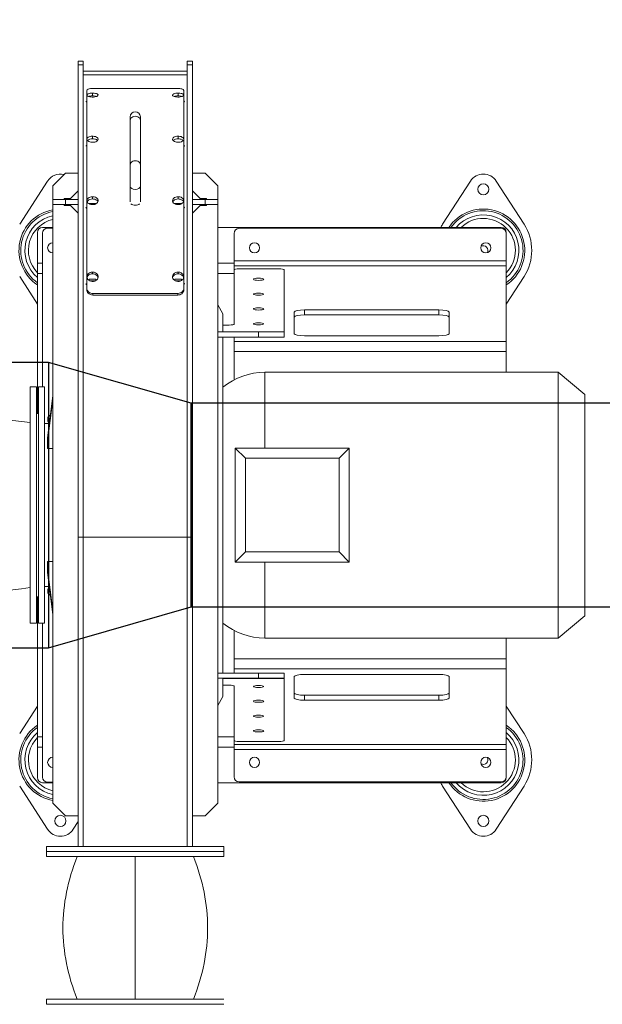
# Model space of a CAD drawing. Header units: millimetres. Extents: x -374129 to 1163271, y -112652 to 695637.
# Tile 142 of 256: x 61109 to 61681, y -32979 to -32013. Entities that reach past the tile are written whole.
import ezdxf
from ezdxf import colors
from ezdxf.entities.mleader import LeaderData, LeaderLine
from ezdxf.math import Vec2, Vec3

# ---------------------------------------------------------------- set-up
doc = ezdxf.new("R2010")
doc.units = ezdxf.units.MM
doc.layers.add('KRT_opisy', color=146, linetype='Continuous')
doc.layers.add('KRT_technologia', color=30, linetype='Continuous')
doc.styles.add('WYMIAR', font='romans.shx', dxfattribs={"width": 0.8})

# ---------------------------------------------------------------- blocks, each defined once
blk = doc.blocks.new('sys napowietrzania')
at = {"layer": 'KRT_technologia', "lineweight": 13}
for p, q in [((62186.4, -736.76, -3070), (62186.4, 34.12, -3070)), ((62191.4, 34.12, -3070), (62186.4, 34.12, -3070)), ((62191.4, 30.36, -3070), (62186.4, 30.36, -3070)), ((62191.4, 34.12, -3070), (62191.4, -736.76, -3070)), ((62293.4, -736.76, -3070), (62293.4, 34.12, -3070)), ((62298.4, 34.12, -3070), (62293.4, 34.12, -3070)), ((62298.4, 30.36, -3070), (62293.4, 30.36, -3070)), ((62298.4, 34.12, -3070), (62298.4, -736.76, -3070)), ((62293.4, 24.12, -3070), (62191.4, 24.12, -3070)), ((62293.4, 20.44, -3070), (62191.4, 20.44, -3070)), ((62194.8, -190.42, -3070), (62194.8, 5.32, -3070)), ((62200.4, -0.1, -3070), (62200.4, 2.72, -3070)), ((62284, 7.25, -3070), (62200.8, 7.25, -3070)), ((62284.4, -0.1, -3070), (62284.4, 2.72, -3070)), ((62290, 5.32, -3070), (62290, -190.42, -3070)), ((62237.4, -104.13, -3070), (62237.4, -20.65, -3070)), ((62247.4, -104.13, -3070), (62247.4, -20.65, -3070)), ((62200.4, -42.17, -3070), (62200.4, -39.63, -3070)), ((62284.4, -42.17, -3070), (62284.4, -39.63, -3070)), ((62173.9, -75.76, -3070), (62161.4, -88.26, -3070)), ((62173.9, -75.76, -3070), (62186.4, -75.76, -3070)), ((62310.9, -75.76, -3070), (62298.4, -75.76, -3070)), ((62323.4, -88.26, -3070), (62310.9, -75.76, -3070)), ((62156.29, -83.64, -3070), (62128.97, -126.04, -3070)), ((62571.29, -83.64, -3070), (62543.97, -126.04, -3070)), ((62623.83, -126.04, -3070), (62596.51, -83.64, -3070)), ((62161.4, -694.26, -3070), (62161.4, -88.26, -3070)), ((62178.9, -100.76, -3070), (62186.4, -93.26, -3070)), ((62298.4, -93.26, -3070), (62305.9, -100.76, -3070)), ((62323.4, -694.26, -3070), (62323.4, -88.26, -3070)), ((62161.4, -101.76, -3070), (62186.4, -101.76, -3070)), ((62178.9, -100.76, -3070), (62172.65, -100.76, -3070)), ((62172.65, -100.76, -3070), (62172.65, -101.76, -3070)), ((62173.9, -101.76, -3070), (62173.9, -106.76, -3070)), ((62197.19, -106.11, -3070), (62197.19, -105.86, -3070)), ((62203.6, -105.86, -3070), (62197.19, -105.86, -3070)), ((62200.4, -101.22, -3070), (62200.4, -99.06, -3070)), ((62203.6, -106.11, -3070), (62203.6, -105.86, -3070)), ((62281.19, -106.11, -3070), (62281.19, -105.86, -3070)), ((62287.6, -105.86, -3070), (62281.19, -105.86, -3070)), ((62284.4, -101.22, -3070), (62284.4, -99.06, -3070)), ((62287.6, -106.11, -3070), (62287.6, -105.86, -3070)), ((62298.4, -101.76, -3070), (62323.4, -101.76, -3070)), ((62305.9, -100.76, -3070), (62312.15, -100.76, -3070)), ((62310.9, -106.76, -3070), (62310.9, -101.76, -3070)), ((62312.15, -100.76, -3070), (62312.15, -101.76, -3070)), ((62186.4, -106.76, -3070), (62161.4, -106.76, -3070)), ((62172.65, -106.76, -3070), (62172.65, -107.76, -3070)), ((62178.9, -107.76, -3070), (62172.65, -107.76, -3070)), ((62186.4, -115.26, -3070), (62178.9, -107.76, -3070)), ((62298.4, -106.76, -3070), (62323.4, -106.76, -3070)), ((62305.9, -107.76, -3070), (62298.4, -115.26, -3070)), ((62312.15, -107.76, -3070), (62305.9, -107.76, -3070)), ((62312.15, -106.76, -3070), (62312.15, -107.76, -3070)), ((62146.4, -134.26, -3070), (62146.4, -311.76, -3070)), ((62161.4, -129.26, -3070), (62151.4, -129.26, -3070)), ((62151.4, -285.76, -3070), (62151.4, -134.76, -3070)), ((62161.4, -129.76, -3070), (62156.4, -129.76, -3070)), ((62601.4, -129.26, -3070), (62323.4, -129.26, -3070)), ((62339.4, -135.04, -3070), (62339.4, -223.98, -3070)), ((62601.4, -130.04, -3070), (62344.4, -130.04, -3070)), ((62561.4, -130.04, -3070), (62561.4, -129.26, -3070)), ((62571.4, -130.04, -3070), (62571.4, -129.26, -3070)), ((62606.4, -134.26, -3070), (62606.4, -271.26, -3070)), ((62151.4, -164.26, -3070), (62146.4, -164.26, -3070)), ((62339.4, -164.26, -3070), (62323.4, -164.26, -3070)), ((62606.4, -161.94, -3070), (62339.4, -161.94, -3070)), ((62200.4, -174.69, -3070), (62200.4, -173.01, -3070)), ((62284.4, -174.69, -3070), (62284.4, -173.01, -3070)), ((62606.4, -166.83, -3070), (62339.4, -166.83, -3070)), ((62383.4, -169.71, -3070), (62344.4, -169.71, -3070)), ((62388.4, -236.76, -3070), (62388.4, -170.75, -3070)), ((62128.97, -177.49, -3070), (62146.4, -204.54, -3070)), ((62151.4, -174.26, -3070), (62146.4, -174.26, -3070)), ((62197.19, -181.39, -3070), (62197.19, -180.04, -3070)), ((62203.6, -180.04, -3070), (62197.19, -180.04, -3070)), ((62197.79, -181.7, -3070), (62203, -181.7, -3070)), ((62203.6, -181.39, -3070), (62203.6, -180.04, -3070)), ((62281.19, -181.39, -3070), (62281.19, -180.04, -3070)), ((62287.6, -180.04, -3070), (62281.19, -180.04, -3070)), ((62281.79, -181.7, -3070), (62287, -181.7, -3070)), ((62287.6, -181.39, -3070), (62287.6, -180.04, -3070)), ((62323.4, -174.26, -3070), (62339.4, -174.26, -3070)), ((62606.4, -204.54, -3070), (62623.83, -177.49, -3070)), ((62200.8, -194, -3070), (62200.8, -195.54, -3070)), ((62200.8, -194, -3070), (62284, -194, -3070)), ((62200.8, -195.54, -3070), (62284, -195.54, -3070)), ((62284, -195.54, -3070), (62284, -194, -3070)), ((62328.4, -213.86, -3070), (62323.4, -205.2, -3070)), ((62398.4, -212.3, -3070), (62398.4, -233.51, -3070)), ((62408.4, -215.11, -3070), (62408.4, -210.22, -3070)), ((62540.3, -210.22, -3070), (62408.4, -210.22, -3070)), ((62540.3, -215.11, -3070), (62540.3, -210.22, -3070)), ((62550.3, -233.51, -3070), (62550.3, -212.3, -3070)), ((62328.4, -213.86, -3070), (62328.4, -231.76, -3070)), ((62408.4, -215.11, -3070), (62540.3, -215.11, -3070)), ((62323.4, -231.76, -3070), (62388.4, -231.76, -3070)), ((62334.4, -225.02, -3070), (62328.4, -225.02, -3070)), ((62328.4, -231.63, -3070), (62388.4, -231.63, -3070)), ((62363.4, -236.76, -3070), (62363.4, -231.76, -3070)), ((62323.4, -236.76, -3070), (62388.4, -236.76, -3070)), ((62328.4, -236.76, -3070), (62328.4, -566.76, -3070)), ((62339.4, -236.76, -3070), (62339.4, -278.7, -3070)), ((62339.4, -241.04, -3070), (62606.4, -241.04, -3070)), ((62408.4, -235.59, -3070), (62540.3, -235.59, -3070)), ((62339.4, -250.82, -3070), (62606.4, -250.82, -3070)), ((62369.65, -345.76, -3070), (62369.65, -271.26, -3070)), ((62369.65, -271.26, -3070), (62657.3, -271.26, -3070)), ((62657.3, -271.26, -3070), (62657.3, -532.26, -3070)), ((62683.4, -293.16, -3070), (62657.3, -271.26, -3070)), ((62139.4, -285.76, -3070), (62139.4, -517.76, -3070)), ((62145.4, -285.76, -3070), (62139.4, -285.76, -3070)), ((62145.4, -517.76, -3070), (62145.4, -285.76, -3070)), ((62147.4, -285.76, -3070), (62147.4, -517.76, -3070)), ((62153.4, -285.76, -3070), (62147.4, -285.76, -3070)), ((62153.4, -517.76, -3070), (62153.4, -285.76, -3070)), ((62161.4, -294.52, -3070), (62156.4, -335.65, -3070)), ((62156.4, -339.19, -3070), (62161.4, -298.06, -3070)), ((62683.4, -293.16, -3070), (62683.4, -510.36, -3070)), ((62147.4, -311.76, -3070), (62145.4, -311.76, -3070)), ((62158.09, -321.76, -3070), (62153.4, -321.76, -3070)), ((62156.4, -346.26, -3070), (62156.4, -335.65, -3070)), ((62161.4, -346.26, -3070), (62156.4, -346.26, -3070)), ((62340.4, -457.76, -3070), (62340.4, -345.76, -3070)), ((62340.4, -345.76, -3070), (62350.4, -355.76, -3070)), ((62452.4, -345.76, -3070), (62340.4, -345.76, -3070)), ((62442.4, -355.76, -3070), (62452.4, -345.76, -3070)), ((62452.4, -345.76, -3070), (62452.4, -457.76, -3070)), ((62350.4, -355.76, -3070), (62350.4, -447.76, -3070)), ((62442.4, -355.76, -3070), (62350.4, -355.76, -3070)), ((62442.4, -447.76, -3070), (62442.4, -355.76, -3070)), ((62298.4, -433.1, -3070), (62186.4, -433.1, -3070)), ((62350.4, -447.76, -3070), (62340.4, -457.76, -3070)), ((62442.4, -447.76, -3070), (62350.4, -447.76, -3070)), ((62452.4, -457.76, -3070), (62442.4, -447.76, -3070)), ((62156.4, -457.27, -3070), (62161.4, -457.27, -3070)), ((62156.4, -467.88, -3070), (62156.4, -457.27, -3070)), ((62452.4, -457.76, -3070), (62340.4, -457.76, -3070)), ((62369.65, -532.26, -3070), (62369.65, -457.76, -3070)), ((62161.4, -505.47, -3070), (62156.4, -464.34, -3070)), ((62156.4, -467.88, -3070), (62161.4, -509.01, -3070)), ((62158.09, -481.76, -3070), (62153.4, -481.76, -3070)), ((62147.4, -491.76, -3070), (62145.4, -491.76, -3070)), ((62146.4, -491.76, -3070), (62146.4, -669.26, -3070)), ((62683.4, -510.36, -3070), (62657.3, -532.26, -3070)), ((62145.4, -517.76, -3070), (62139.4, -517.76, -3070)), ((62153.4, -517.76, -3070), (62147.4, -517.76, -3070)), ((62151.4, -668.76, -3070), (62151.4, -517.76, -3070)), ((62339.4, -566.76, -3070), (62339.4, -524.83, -3070)), ((62369.65, -532.26, -3070), (62657.3, -532.26, -3070)), ((62606.4, -669.26, -3070), (62606.4, -532.26, -3070)), ((62339.4, -552.71, -3070), (62606.4, -552.71, -3070)), ((62323.4, -566.76, -3070), (62388.4, -566.76, -3070)), ((62339.4, -562.49, -3070), (62606.4, -562.49, -3070)), ((62363.4, -571.76, -3070), (62363.4, -566.76, -3070)), ((62388.4, -632.78, -3070), (62388.4, -566.76, -3070)), ((62398.4, -591.23, -3070), (62398.4, -570.02, -3070)), ((62408.4, -567.94, -3070), (62540.3, -567.94, -3070)), ((62550.3, -570.02, -3070), (62550.3, -591.23, -3070)), ((62388.4, -571.76, -3070), (62323.4, -571.76, -3070)), ((62328.4, -571.76, -3070), (62328.4, -589.66, -3070)), ((62388.4, -571.87, -3070), (62328.4, -571.87, -3070)), ((62328.4, -578.51, -3070), (62334.4, -578.51, -3070)), ((62339.4, -668.49, -3070), (62339.4, -579.55, -3070)), ((62408.4, -588.42, -3070), (62540.3, -588.42, -3070)), ((62408.4, -588.42, -3070), (62408.4, -593.31, -3070)), ((62540.3, -588.42, -3070), (62540.3, -593.31, -3070)), ((62146.4, -598.99, -3070), (62128.97, -626.04, -3070)), ((62323.4, -598.32, -3070), (62328.4, -589.66, -3070)), ((62540.3, -593.31, -3070), (62408.4, -593.31, -3070)), ((62623.83, -626.04, -3070), (62606.4, -598.99, -3070)), ((62146.4, -629.26, -3070), (62151.4, -629.26, -3070)), ((62339.4, -629.26, -3070), (62323.4, -629.26, -3070)), ((62606.4, -636.7, -3070), (62339.4, -636.7, -3070)), ((62344.4, -633.81, -3070), (62383.4, -633.81, -3070)), ((62146.4, -639.26, -3070), (62151.4, -639.26, -3070)), ((62323.4, -639.26, -3070), (62339.4, -639.26, -3070)), ((62606.4, -641.59, -3070), (62339.4, -641.59, -3070)), ((62151.4, -674.26, -3070), (62161.4, -674.26, -3070)), ((62161.4, -673.76, -3070), (62156.4, -673.76, -3070)), ((62323.4, -674.26, -3070), (62601.4, -674.26, -3070)), ((62601.4, -673.49, -3070), (62344.4, -673.49, -3070)), ((62561.4, -674.26, -3070), (62561.4, -673.49, -3070)), ((62571.4, -674.26, -3070), (62571.4, -673.49, -3070)), ((62128.97, -677.49, -3070), (62156.29, -719.89, -3070)), ((62543.97, -677.49, -3070), (62571.29, -719.89, -3070)), ((62596.51, -719.89, -3070), (62623.83, -677.49, -3070)), ((62161.4, -694.26, -3070), (62173.9, -706.76, -3070)), ((62310.9, -706.76, -3070), (62323.4, -694.26, -3070)), ((62173.9, -706.76, -3070), (62186.4, -706.76, -3070)), ((62181.51, -719.89, -3070), (62186.4, -712.3, -3070)), ((62298.4, -706.76, -3070), (62310.9, -706.76, -3070)), ((62155.4, -736.76, -3070), (62155.4, -746.76, -3070)), ((62329.4, -736.76, -3070), (62155.4, -736.76, -3070)), ((62329.4, -741.76, -3070), (62155.4, -741.76, -3070)), ((62329.4, -736.76, -3070), (62329.4, -746.76, -3070)), ((62329.4, -746.76, -3070), (62155.4, -746.76, -3070)), ((62242.4, -746.76, -3070), (62242.4, -886.76, -3070)), ((62155.4, -891.76, -3070), (62155.4, -886.76, -3070)), ((62329.4, -886.76, -3070), (62155.4, -886.76, -3070)), ((62329.4, -891.76, -3070), (62155.4, -891.76, -3070))]:
    blk.add_line(p, q, dxfattribs=at)
at = {"layer": 'KRT_technologia', "linetype": 'ByBlock', "lineweight": -2, "extrusion": (-1.22465e-16, -2.46519e-32, -1)}
blk.add_line((62157.36, -261.76, 904.27), (61442.62, -261.76, 904.27), dxfattribs=at)
at = {"layer": 'KRT_technologia', "linetype": 'ByBlock', "lineweight": -2}
for p, q in [((62297.36, -301.76, 904.27), (62157.36, -261.76, 904.27)), ((62157.37, -541.76, 904.27), (62297.37, -501.76, 904.27))]:
    blk.add_line(p, q, dxfattribs=at)
at = {"layer": 'KRT_technologia', "linetype": 'Continuous', "lineweight": -2}
for p, q in [((62157.37, -261.76, 904.27), (62157.37, -541.76, 904.27)), ((62297.37, -501.76, 904.27), (62297.37, -301.76, 904.27))]:
    blk.add_line(p, q, dxfattribs=at)
at = {"layer": 'KRT_technologia', "linetype": 'ByBlock', "lineweight": -2, "extrusion": (0, -1, -1.83697e-16)}
for p, q in [((67477.61, -301.76, 904.27), (62297.61, -301.76, 904.27)), ((62297.61, -501.76, 904.27), (67477.61, -501.76, 904.27))]:
    blk.add_line(p, q, dxfattribs=at)
at = {"layer": 'KRT_technologia', "linetype": 'Continuous', "lineweight": -2, "extrusion": (0, -1, -1.83697e-16)}
blk.add_line((62297.62, -301.76, 904.27), (62297.62, -501.76, 904.27), dxfattribs=at)
at = {"layer": 'KRT_technologia', "linetype": 'ByBlock', "lineweight": -2, "extrusion": (-4.89859e-16, 9.86076e-32, -1)}
blk.add_line((61989.87, -541.76, 904.27), (62157.36, -541.76, 904.27), dxfattribs=at)
at = {"layer": 'KRT_technologia', "lineweight": 13}
for centre, radius in [((62583.9, -91.76, -3070), 5.5), ((62359.4, -149.26, -3070), 5), ((62586.4, -149.26, -3070), 5), ((62359.4, -654.26, -3070), 5), ((62586.4, -654.26, -3070), 5), ((62168.9, -711.76, -3070), 5.5), ((62583.9, -711.76, -3070), 5.5)]:
    blk.add_circle(centre, radius, dxfattribs=at)
for centre, radius, start, end in [((62242.4, -20.65, -3070), 5, 0, 180), ((62168.9, -91.76, -3070), 15, 76.2347, 147.20283), ((62583.9, -91.76, -3070), 15, 32.79717, 147.20283), ((62168.9, -151.76, -3070), 40.65, 100.63085, 236.39656), ((62168.9, -151.76, -3070), 38.92, 101.1098, 234.68512), ((62168.9, -151.76, -3070), 40.65, 64.50359, 65.07879), ((62583.9, -151.76, -3070), 40.65, 303.60344, 146.39656), ((62583.9, -151.76, -3070), 38.92, 305.31488, 144.68512), ((62168.9, -151.76, -3070), 34.88, 102.41644, 229.83083), ((62168.9, -151.76, -3070), 31.42, 103.81121, 224.26079), ((62583.9, -151.76, -3070), 34.88, 310.16917, 139.83083), ((62583.9, -151.76, -3070), 31.42, 315.73921, 134.26079), ((62151.4, -134.26, -3070), 5, 90, 180), ((62156.4, -134.76, -3070), 5, 90, 180), ((62344.4, -135.04, -3070), 5, 90, 180), ((62583.9, -151.76, -3070), 47.5, 147.20283, 151.72629), ((62601.4, -134.26, -3070), 5, 0, 90), ((62601.4, -135.04, -3070), 5, 0, 90), ((62583.9, -151.76, -3070), 47.5, 327.20283, 32.79717), ((62161.4, -149.26, -3070), 5, 90, 270), ((62583.9, -151.76, -3070), 4.5, 329.09669, 120.90331), ((62369.65, -336.51, -3070), 65.25, 90, 129.21143), ((62070.4, -794.36, -3070), 478.6, 81.71075, 98.28925), ((62161.4, -317.6, -3070), 5, 116.91701, 229.22062), ((62070.4, -9.16, -3070), 478.6, 261.71075, 278.28925), ((62161.4, -485.93, -3070), 5, 130.77938, 243.08299), ((62369.65, -467.01, -3070), 65.25, 230.78857, 270), ((62168.9, -651.76, -3070), 40.65, 123.60344, 259.36915), ((62583.9, -651.76, -3070), 40.65, 213.60344, 56.39656), ((62168.9, -651.76, -3070), 38.92, 125.31488, 258.8902), ((62168.9, -651.76, -3070), 34.88, 130.16917, 257.58356), ((62583.9, -651.76, -3070), 38.92, 215.31488, 54.68512), ((62583.9, -651.76, -3070), 34.88, 220.16917, 49.83083), ((62583.9, -651.76, -3070), 47.5, 327.20283, 32.79717), ((62168.9, -651.76, -3070), 31.42, 135.73921, 256.18879), ((62583.9, -651.76, -3070), 31.42, 225.73921, 44.26079), ((62161.4, -654.26, -3070), 5, 90, 270), ((62583.9, -651.76, -3070), 4.5, 239.09669, 30.90331), ((62151.4, -669.26, -3070), 5, 180, 270), ((62156.4, -668.76, -3070), 5, 180, 270), ((62344.4, -668.49, -3070), 5, 180, 270), ((62583.9, -651.76, -3070), 47.5, 208.27371, 212.79717), ((62601.4, -668.49, -3070), 5, 270, 0), ((62601.4, -669.26, -3070), 5, 270, 0), ((62168.9, -711.76, -3070), 15, 212.79717, 327.20283), ((62583.9, -711.76, -3070), 15, 212.79717, 327.20283)]:
    blk.add_arc(centre, radius, start, end, dxfattribs=at)
at = {"layer": 'KRT_technologia', "lineweight": 13, "extrusion": (0, 0, -1)}
for centre, major_axis, ratio, start_param, end_param in [((62242.4, -23.93, -3070), (-5, 0), 0.780902, 0, 3.141593), ((62242.4, -67.66, -3070), (-5, 0), 0.780902, 0, 3.141593), ((62242.4, -88.74, -3070), (-5, 0), 0.624654, 3.141593, 6.283185), ((62242.4, -104.36, -3070), (5, 0), 0.624654, 0.551843, 2.589749), ((62344.4, -170.75, -3070), (-5, 0), 0.207912, 0, 1.570796), ((62383.4, -170.75, -3070), (5, 0), 0.207912, 4.712389, 6.283185), ((62408.4, -212.3, -3070), (-10, 0), 0.207912, 0, 1.570796), ((62540.3, -212.3, -3070), (10, 0), 0.207912, 4.712389, 6.283185), ((62408.4, -217.19, -3070), (-10, 0), 0.207912, 0, 1.570796), ((62540.3, -217.19, -3070), (10, 0), 0.207912, 4.712389, 6.283185), ((62334.4, -223.98, -3070), (5, 0), 0.207912, 0, 1.570796), ((62408.4, -233.51, -3070), (-10, 0), 0.207912, 4.712389, 6.283185), ((62540.3, -233.51, -3070), (10, 0), 0.207912, 0, 1.570796), ((62408.4, -570.02, -3070), (-10, 0), 0.207912, 0, 1.570796), ((62540.3, -570.02, -3070), (10, 0), 0.207912, 4.712389, 6.283185), ((62334.4, -579.55, -3070), (5, 0), 0.207912, 4.712389, 6.283185), ((62408.4, -586.34, -3070), (-10, 0), 0.207912, 4.712389, 6.283185), ((62540.3, -586.34, -3070), (10, 0), 0.207912, 0, 1.570796), ((62408.4, -591.23, -3070), (-10, 0), 0.207912, 4.712389, 6.283185), ((62540.3, -591.23, -3070), (10, 0), 0.207912, 0, 1.570796), ((62344.4, -632.78, -3070), (-5, 0), 0.207912, 4.712389, 6.283185), ((62383.4, -632.78, -3070), (5, 0), 0.207912, 0, 1.570796)]:
    blk.add_ellipse(centre, major_axis=major_axis, ratio=ratio, start_param=start_param, end_param=end_param, dxfattribs=at)
for centre in [(62363.4, -180.11, -3070), (62363.4, -194.66, -3070), (62363.4, -209.22, -3070), (62363.4, -223.77, -3070), (62363.4, -579.76, -3070), (62363.4, -594.31, -3070), (62363.4, -608.87, -3070), (62363.4, -623.42, -3070)]:
    blk.add_ellipse(centre, major_axis=(5, 0), ratio=0.207912, dxfattribs=at)
at = {"layer": 'KRT_technologia', "lineweight": 13}
for points, knots in [([(62200.4, 2.72, -3070), (62198.78, 2.72, -3070), (62197.18, 2.46, -3070), (62196.15, 2.02, -3070), (62195.13, 1.59, -3070), (62194.69, 0.99, -3070), (62195, 0.42, -3070), (62195.3, -0.14, -3070), (62196.32, -0.66, -3070), (62197.73, -0.94, -3070), (62199.19, -1.24, -3070), (62201.03, -1.27, -3070), (62202.56, -1.03, -3070), (62204.04, -0.8, -3070), (62205.22, -0.32, -3070), (62205.67, 0.23, -3070), (62206.13, 0.78, -3070), (62205.87, 1.4, -3070), (62204.98, 1.86, -3070), (62204.1, 2.33, -3070), (62202.61, 2.64, -3070), (62201.02, 2.7, -3070), (62200.81, 2.71, -3070), (62200.61, 2.72, -3070), (62200.4, 2.72, -3070)], [-3.141593, -3.141593, -3.141593, -3.141593, -2.260331, -2.260331, -2.260331, -1.38211, -1.38211, -1.38211, -0.507427, -0.507427, -0.507427, 0.404828, 0.404828, 0.404828, 1.28311, 1.28311, 1.28311, 2.155969, 2.155969, 2.155969, 3.028509, 3.028509, 3.028509, 3.141593, 3.141593, 3.141593, 3.141593]), ([(62200.8, 7.25, -3070), (62199.07, 7.25, -3070), (62197.36, 7, -3070), (62196.24, 6.58, -3070), (62195.32, 6.24, -3070), (62194.8, 5.78, -3070), (62194.8, 5.32, -3070)], [-0.785398, -0.785398, -0.785398, -0.785398, 0.076895, 0.076895, 0.076895, 0.785398, 0.785398, 0.785398, 0.785398]), ([(62284.4, 2.72, -3070), (62282.78, 2.72, -3070), (62281.18, 2.46, -3070), (62280.15, 2.02, -3070), (62279.13, 1.59, -3070), (62278.69, 0.99, -3070), (62279, 0.42, -3070), (62279.3, -0.14, -3070), (62280.32, -0.66, -3070), (62281.73, -0.94, -3070), (62283.19, -1.24, -3070), (62285.03, -1.27, -3070), (62286.56, -1.03, -3070), (62288.04, -0.8, -3070), (62289.22, -0.32, -3070), (62289.67, 0.23, -3070), (62290.13, 0.78, -3070), (62289.87, 1.4, -3070), (62288.98, 1.86, -3070), (62288.1, 2.33, -3070), (62286.61, 2.64, -3070), (62285.02, 2.7, -3070), (62284.81, 2.71, -3070), (62284.61, 2.72, -3070), (62284.4, 2.72, -3070)], [-3.141593, -3.141593, -3.141593, -3.141593, -2.260331, -2.260331, -2.260331, -1.38211, -1.38211, -1.38211, -0.507427, -0.507427, -0.507427, 0.404828, 0.404828, 0.404828, 1.28311, 1.28311, 1.28311, 2.155969, 2.155969, 2.155969, 3.028509, 3.028509, 3.028509, 3.141593, 3.141593, 3.141593, 3.141593]), ([(62290, 5.32, -3070), (62290, 5.88, -3070), (62289.21, 6.43, -3070), (62287.9, 6.79, -3070), (62286.83, 7.09, -3070), (62285.42, 7.25, -3070), (62284, 7.25, -3070)], [-0.785398, -0.785398, -0.785398, -0.785398, 0.076895, 0.076895, 0.076895, 0.785398, 0.785398, 0.785398, 0.785398]), ([(62196.58, -0.63, -3070), (62196.93, -0.52, -3070), (62197.31, -0.42, -3070), (62197.73, -0.34, -3070), (62198.54, -0.19, -3070), (62199.47, -0.1, -3070), (62200.4, -0.1, -3070)], [2.3741566, 2.3741566, 2.3741566, 2.3741566, 2.635552, 2.635552, 2.635552, 3.1415927, 3.1415927, 3.1415927, 3.1415927]), ([(62200.4, -0.1, -3070), (62201.14, -0.1, -3070), (62201.89, -0.16, -3070), (62202.57, -0.26, -3070), (62203.18, -0.35, -3070), (62203.74, -0.48, -3070), (62204.21, -0.64, -3070)], [3.1415927, 3.1415927, 3.1415927, 3.1415927, 3.5474603, 3.5474603, 3.5474603, 3.9090287, 3.9090287, 3.9090287, 3.9090287]), ([(62280.58, -0.63, -3070), (62280.93, -0.52, -3070), (62281.31, -0.42, -3070), (62281.73, -0.34, -3070), (62282.54, -0.19, -3070), (62283.47, -0.1, -3070), (62284.4, -0.1, -3070)], [2.3741566, 2.3741566, 2.3741566, 2.3741566, 2.635552, 2.635552, 2.635552, 3.1415927, 3.1415927, 3.1415927, 3.1415927]), ([(62284.4, -0.1, -3070), (62285.14, -0.1, -3070), (62285.89, -0.16, -3070), (62286.57, -0.26, -3070), (62287.18, -0.35, -3070), (62287.74, -0.48, -3070), (62288.21, -0.64, -3070)], [3.1415927, 3.1415927, 3.1415927, 3.1415927, 3.5474603, 3.5474603, 3.5474603, 3.9090287, 3.9090287, 3.9090287, 3.9090287]), ([(62200.4, -39.63, -3070), (62198.78, -39.63, -3070), (62197.18, -40.03, -3070), (62196.15, -40.7, -3070), (62195.13, -41.36, -3070), (62194.69, -42.29, -3070), (62195, -43.15, -3070), (62195.3, -44.01, -3070), (62196.32, -44.79, -3070), (62197.73, -45.22, -3070), (62199.19, -45.67, -3070), (62201.03, -45.72, -3070), (62202.56, -45.36, -3070), (62204.04, -45.01, -3070), (62205.22, -44.28, -3070), (62205.67, -43.44, -3070), (62206.13, -42.6, -3070), (62205.87, -41.66, -3070), (62204.98, -40.94, -3070), (62204.1, -40.23, -3070), (62202.61, -39.74, -3070), (62201.02, -39.64, -3070), (62200.81, -39.63, -3070), (62200.61, -39.63, -3070), (62200.4, -39.63, -3070)], [-3.141593, -3.141593, -3.141593, -3.141593, -2.260331, -2.260331, -2.260331, -1.38211, -1.38211, -1.38211, -0.507427, -0.507427, -0.507427, 0.404828, 0.404828, 0.404828, 1.28311, 1.28311, 1.28311, 2.155969, 2.155969, 2.155969, 3.028509, 3.028509, 3.028509, 3.141593, 3.141593, 3.141593, 3.141593]), ([(62195.42, -43.86, -3070), (62195.91, -43.3, -3070), (62196.73, -42.83, -3070), (62197.73, -42.54, -3070), (62198.54, -42.3, -3070), (62199.47, -42.17, -3070), (62200.4, -42.17, -3070)], [2.008592, 2.008592, 2.008592, 2.008592, 2.635552, 2.635552, 2.635552, 3.141593, 3.141593, 3.141593, 3.141593]), ([(62200.4, -42.17, -3070), (62201.14, -42.17, -3070), (62201.89, -42.25, -3070), (62202.57, -42.41, -3070), (62203.79, -42.69, -3070), (62204.81, -43.21, -3070), (62205.38, -43.86, -3070)], [3.141593, 3.141593, 3.141593, 3.141593, 3.54746, 3.54746, 3.54746, 4.274593, 4.274593, 4.274593, 4.274593]), ([(62284.4, -39.63, -3070), (62282.78, -39.63, -3070), (62281.18, -40.03, -3070), (62280.15, -40.7, -3070), (62279.13, -41.36, -3070), (62278.69, -42.29, -3070), (62279, -43.15, -3070), (62279.3, -44.01, -3070), (62280.32, -44.79, -3070), (62281.73, -45.22, -3070), (62283.19, -45.67, -3070), (62285.03, -45.72, -3070), (62286.56, -45.36, -3070), (62288.04, -45.01, -3070), (62289.22, -44.28, -3070), (62289.67, -43.44, -3070), (62290.13, -42.6, -3070), (62289.87, -41.66, -3070), (62288.98, -40.94, -3070), (62288.1, -40.23, -3070), (62286.61, -39.74, -3070), (62285.02, -39.64, -3070), (62284.81, -39.63, -3070), (62284.61, -39.63, -3070), (62284.4, -39.63, -3070)], [-3.141593, -3.141593, -3.141593, -3.141593, -2.260331, -2.260331, -2.260331, -1.38211, -1.38211, -1.38211, -0.507427, -0.507427, -0.507427, 0.404828, 0.404828, 0.404828, 1.28311, 1.28311, 1.28311, 2.155969, 2.155969, 2.155969, 3.028509, 3.028509, 3.028509, 3.141593, 3.141593, 3.141593, 3.141593]), ([(62279.42, -43.86, -3070), (62279.91, -43.3, -3070), (62280.73, -42.83, -3070), (62281.73, -42.54, -3070), (62282.54, -42.3, -3070), (62283.47, -42.17, -3070), (62284.4, -42.17, -3070)], [2.008592, 2.008592, 2.008592, 2.008592, 2.635552, 2.635552, 2.635552, 3.141593, 3.141593, 3.141593, 3.141593]), ([(62284.4, -42.17, -3070), (62285.14, -42.17, -3070), (62285.89, -42.25, -3070), (62286.57, -42.41, -3070), (62287.79, -42.69, -3070), (62288.81, -43.21, -3070), (62289.38, -43.86, -3070)], [3.141593, 3.141593, 3.141593, 3.141593, 3.54746, 3.54746, 3.54746, 4.274593, 4.274593, 4.274593, 4.274593]), ([(62200.4, -99.06, -3070), (62198.78, -99.06, -3070), (62197.18, -99.59, -3070), (62196.15, -100.47, -3070), (62195.13, -101.34, -3070), (62194.69, -102.54, -3070), (62195, -103.66, -3070), (62195.3, -104.78, -3070), (62196.32, -105.79, -3070), (62197.73, -106.35, -3070), (62199.19, -106.93, -3070), (62201.03, -107, -3070), (62202.56, -106.53, -3070), (62204.04, -106.07, -3070), (62205.22, -105.13, -3070), (62205.67, -104.04, -3070), (62206.13, -102.95, -3070), (62205.87, -101.73, -3070), (62204.98, -100.79, -3070), (62204.1, -99.85, -3070), (62202.61, -99.21, -3070), (62201.02, -99.09, -3070), (62200.81, -99.07, -3070), (62200.61, -99.06, -3070), (62200.4, -99.06, -3070)], [-3.141593, -3.141593, -3.141593, -3.141593, -2.260331, -2.260331, -2.260331, -1.38211, -1.38211, -1.38211, -0.507427, -0.507427, -0.507427, 0.404828, 0.404828, 0.404828, 1.28311, 1.28311, 1.28311, 2.155969, 2.155969, 2.155969, 3.028509, 3.028509, 3.028509, 3.141593, 3.141593, 3.141593, 3.141593]), ([(62195.11, -104, -3070), (62195.51, -103.04, -3070), (62196.47, -102.19, -3070), (62197.73, -101.7, -3070), (62198.54, -101.39, -3070), (62199.47, -101.22, -3070), (62200.4, -101.22, -3070)], [1.849624, 1.849624, 1.849624, 1.849624, 2.635552, 2.635552, 2.635552, 3.141593, 3.141593, 3.141593, 3.141593]), ([(62200.4, -101.22, -3070), (62201.14, -101.22, -3070), (62201.89, -101.33, -3070), (62202.57, -101.53, -3070), (62204.05, -101.98, -3070), (62205.22, -102.89, -3070), (62205.67, -103.98, -3070), (62205.68, -103.98, -3070), (62205.68, -103.99, -3070), (62205.69, -104, -3070)], [3.141593, 3.141593, 3.141593, 3.141593, 3.54746, 3.54746, 3.54746, 4.426043, 4.426043, 4.426043, 4.433561, 4.433561, 4.433561, 4.433561]), ([(62284.4, -99.06, -3070), (62282.78, -99.06, -3070), (62281.18, -99.59, -3070), (62280.15, -100.47, -3070), (62279.13, -101.34, -3070), (62278.69, -102.54, -3070), (62279, -103.66, -3070), (62279.3, -104.78, -3070), (62280.32, -105.79, -3070), (62281.73, -106.35, -3070), (62283.19, -106.93, -3070), (62285.03, -107, -3070), (62286.56, -106.53, -3070), (62288.04, -106.07, -3070), (62289.22, -105.13, -3070), (62289.67, -104.04, -3070), (62290.13, -102.95, -3070), (62289.87, -101.73, -3070), (62288.98, -100.79, -3070), (62288.1, -99.85, -3070), (62286.61, -99.21, -3070), (62285.02, -99.09, -3070), (62284.81, -99.07, -3070), (62284.61, -99.06, -3070), (62284.4, -99.06, -3070)], [-3.141593, -3.141593, -3.141593, -3.141593, -2.260331, -2.260331, -2.260331, -1.38211, -1.38211, -1.38211, -0.507427, -0.507427, -0.507427, 0.404828, 0.404828, 0.404828, 1.28311, 1.28311, 1.28311, 2.155969, 2.155969, 2.155969, 3.028509, 3.028509, 3.028509, 3.141593, 3.141593, 3.141593, 3.141593]), ([(62279.11, -104, -3070), (62279.51, -103.04, -3070), (62280.47, -102.19, -3070), (62281.73, -101.7, -3070), (62282.54, -101.39, -3070), (62283.47, -101.22, -3070), (62284.4, -101.22, -3070)], [1.849624, 1.849624, 1.849624, 1.849624, 2.635552, 2.635552, 2.635552, 3.141593, 3.141593, 3.141593, 3.141593]), ([(62284.4, -101.22, -3070), (62285.14, -101.22, -3070), (62285.89, -101.33, -3070), (62286.57, -101.53, -3070), (62288.05, -101.98, -3070), (62289.22, -102.89, -3070), (62289.67, -103.98, -3070), (62289.68, -103.98, -3070), (62289.68, -103.99, -3070), (62289.69, -104, -3070)], [3.141593, 3.141593, 3.141593, 3.141593, 3.54746, 3.54746, 3.54746, 4.426043, 4.426043, 4.426043, 4.433561, 4.433561, 4.433561, 4.433561]), ([(62200.4, -173.01, -3070), (62198.78, -173.01, -3070), (62197.18, -173.64, -3070), (62196.15, -174.68, -3070), (62195.13, -175.72, -3070), (62194.69, -177.15, -3070), (62195, -178.48, -3070), (62195.3, -179.81, -3070), (62196.32, -181.01, -3070), (62197.73, -181.67, -3070), (62199.19, -182.36, -3070), (62201.03, -182.44, -3070), (62202.56, -181.88, -3070), (62204.04, -181.34, -3070), (62205.22, -180.23, -3070), (62205.67, -178.93, -3070), (62206.13, -177.64, -3070), (62205.87, -176.18, -3070), (62204.98, -175.07, -3070), (62204.1, -173.95, -3070), (62202.61, -173.19, -3070), (62201.02, -173.04, -3070), (62200.81, -173.02, -3070), (62200.61, -173.01, -3070), (62200.4, -173.01, -3070)], [-3.141593, -3.141593, -3.141593, -3.141593, -2.260331, -2.260331, -2.260331, -1.38211, -1.38211, -1.38211, -0.507427, -0.507427, -0.507427, 0.404828, 0.404828, 0.404828, 1.28311, 1.28311, 1.28311, 2.155969, 2.155969, 2.155969, 3.028509, 3.028509, 3.028509, 3.141593, 3.141593, 3.141593, 3.141593]), ([(62284.4, -173.01, -3070), (62282.78, -173.01, -3070), (62281.18, -173.64, -3070), (62280.15, -174.68, -3070), (62279.13, -175.72, -3070), (62278.69, -177.15, -3070), (62279, -178.48, -3070), (62279.3, -179.81, -3070), (62280.32, -181.01, -3070), (62281.73, -181.67, -3070), (62283.19, -182.36, -3070), (62285.03, -182.44, -3070), (62286.56, -181.88, -3070), (62288.04, -181.34, -3070), (62289.22, -180.23, -3070), (62289.67, -178.93, -3070), (62290.13, -177.64, -3070), (62289.87, -176.18, -3070), (62288.98, -175.07, -3070), (62288.1, -173.95, -3070), (62286.61, -173.19, -3070), (62285.02, -173.04, -3070), (62284.81, -173.02, -3070), (62284.61, -173.01, -3070), (62284.4, -173.01, -3070)], [-3.141593, -3.141593, -3.141593, -3.141593, -2.260331, -2.260331, -2.260331, -1.38211, -1.38211, -1.38211, -0.507427, -0.507427, -0.507427, 0.404828, 0.404828, 0.404828, 1.28311, 1.28311, 1.28311, 2.155969, 2.155969, 2.155969, 3.028509, 3.028509, 3.028509, 3.141593, 3.141593, 3.141593, 3.141593]), ([(62194.99, -178.44, -3070), (62194.99, -178.43, -3070), (62194.99, -178.42, -3070), (62195, -178.4, -3070), (62195.3, -177.09, -3070), (62196.33, -175.91, -3070), (62197.73, -175.26, -3070), (62198.54, -174.89, -3070), (62199.47, -174.69, -3070), (62200.4, -174.69, -3070)], [1.750867, 1.750867, 1.750867, 1.750867, 1.760202, 1.760202, 1.760202, 2.635552, 2.635552, 2.635552, 3.141593, 3.141593, 3.141593, 3.141593]), ([(62200.4, -174.69, -3070), (62201.14, -174.69, -3070), (62201.89, -174.82, -3070), (62202.57, -175.06, -3070), (62204.05, -175.59, -3070), (62205.22, -176.68, -3070), (62205.67, -177.97, -3070), (62205.73, -178.13, -3070), (62205.77, -178.28, -3070), (62205.81, -178.44, -3070)], [3.141593, 3.141593, 3.141593, 3.141593, 3.54746, 3.54746, 3.54746, 4.426043, 4.426043, 4.426043, 4.532319, 4.532319, 4.532319, 4.532319]), ([(62278.99, -178.44, -3070), (62278.99, -178.43, -3070), (62278.99, -178.42, -3070), (62279, -178.4, -3070), (62279.3, -177.09, -3070), (62280.33, -175.91, -3070), (62281.73, -175.26, -3070), (62282.54, -174.89, -3070), (62283.47, -174.69, -3070), (62284.4, -174.69, -3070)], [1.750867, 1.750867, 1.750867, 1.750867, 1.760202, 1.760202, 1.760202, 2.635552, 2.635552, 2.635552, 3.141593, 3.141593, 3.141593, 3.141593]), ([(62284.4, -174.69, -3070), (62285.14, -174.69, -3070), (62285.89, -174.82, -3070), (62286.57, -175.06, -3070), (62288.05, -175.59, -3070), (62289.22, -176.68, -3070), (62289.67, -177.97, -3070), (62289.73, -178.13, -3070), (62289.77, -178.28, -3070), (62289.81, -178.44, -3070)], [3.141593, 3.141593, 3.141593, 3.141593, 3.54746, 3.54746, 3.54746, 4.426043, 4.426043, 4.426043, 4.532319, 4.532319, 4.532319, 4.532319]), ([(62194.8, -188.84, -3070), (62194.8, -190.32, -3070), (62195.58, -191.79, -3070), (62196.89, -192.75, -3070), (62197.97, -193.55, -3070), (62199.38, -194, -3070), (62200.8, -194, -3070)], [-0.785398, -0.785398, -0.785398, -0.785398, 0.076895, 0.076895, 0.076895, 0.785398, 0.785398, 0.785398, 0.785398]), ([(62200.8, -195.54, -3070), (62199.07, -195.54, -3070), (62197.36, -194.87, -3070), (62196.24, -193.74, -3070), (62195.32, -192.83, -3070), (62194.8, -191.62, -3070), (62194.8, -190.42, -3070)], [-0.785398, -0.785398, -0.785398, -0.785398, 0.077599, 0.077599, 0.077599, 0.785398, 0.785398, 0.785398, 0.785398]), ([(62284, -194, -3070), (62285.72, -194, -3070), (62287.43, -193.32, -3070), (62288.55, -192.19, -3070), (62289.48, -191.27, -3070), (62290, -190.05, -3070), (62290, -188.84, -3070)], [-0.785398, -0.785398, -0.785398, -0.785398, 0.076895, 0.076895, 0.076895, 0.785398, 0.785398, 0.785398, 0.785398]), ([(62290, -190.42, -3070), (62290, -191.89, -3070), (62289.21, -193.35, -3070), (62287.9, -194.31, -3070), (62286.82, -195.09, -3070), (62285.41, -195.54, -3070), (62284, -195.54, -3070)], [-0.785398, -0.785398, -0.785398, -0.785398, 0.077599, 0.077599, 0.077599, 0.785398, 0.785398, 0.785398, 0.785398]), ([(62185.4, -746.76, -3070), (62176.06, -770.1, -3070), (62171.4, -793.43, -3070), (62171.4, -840.1, -3070), (62176.06, -863.43, -3070), (62185.4, -886.76, -3070)], [0, 0, 0, 0, 0.5, 0.5, 1, 1, 1, 1]), ([(62299.4, -746.76, -3070), (62308.73, -770.1, -3070), (62313.4, -793.43, -3070), (62313.4, -840.1, -3070), (62308.73, -863.43, -3070), (62299.4, -886.76, -3070)], [0, 0, 0, 0, 0.5, 0.5, 1, 1, 1, 1])]:
    blk.add_open_spline(points, degree=3, knots=knots, dxfattribs=at)
for points in [[(62194.8, -5.14, -3070), (62194.53, -5.3, -3070), (62194.26, -5.47, -3070), (62193.99, -5.64, -3070)], [(62193.99, -5.64, -3070), (62194.26, -5.8, -3070), (62194.53, -5.97, -3070), (62194.8, -6.14, -3070)], [(62290.81, -5.64, -3070), (62290.54, -5.47, -3070), (62290.27, -5.3, -3070), (62290, -5.14, -3070)], [(62290, -6.14, -3070), (62290.27, -5.97, -3070), (62290.54, -5.8, -3070), (62290.81, -5.64, -3070)], [(62194.8, -48.43, -3070), (62194.53, -48.68, -3070), (62194.26, -48.94, -3070), (62193.99, -49.19, -3070)], [(62193.99, -49.19, -3070), (62194.26, -49.45, -3070), (62194.53, -49.7, -3070), (62194.8, -49.96, -3070)], [(62290.81, -49.19, -3070), (62290.54, -48.94, -3070), (62290.27, -48.68, -3070), (62290, -48.43, -3070)], [(62290, -49.96, -3070), (62290.27, -49.7, -3070), (62290.54, -49.45, -3070), (62290.81, -49.19, -3070)], [(62197.19, -105.86, -3070), (62197.15, -105.92, -3070), (62197.1, -105.97, -3070), (62197.05, -106.03, -3070)], [(62203.74, -106.03, -3070), (62203.7, -105.97, -3070), (62203.65, -105.92, -3070), (62203.6, -105.86, -3070)], [(62281.19, -105.86, -3070), (62281.15, -105.92, -3070), (62281.1, -105.97, -3070), (62281.05, -106.03, -3070)], [(62287.74, -106.03, -3070), (62287.7, -105.97, -3070), (62287.65, -105.92, -3070), (62287.6, -105.86, -3070)], [(62194.8, -108.78, -3070), (62194.53, -109.11, -3070), (62194.26, -109.44, -3070), (62193.99, -109.78, -3070)], [(62193.99, -109.78, -3070), (62194.26, -110.11, -3070), (62194.53, -110.44, -3070), (62194.8, -110.77, -3070)], [(62290.81, -109.78, -3070), (62290.54, -109.44, -3070), (62290.27, -109.11, -3070), (62290, -108.78, -3070)], [(62290, -110.77, -3070), (62290.27, -110.44, -3070), (62290.54, -110.11, -3070), (62290.81, -109.78, -3070)], [(62194.8, -183.52, -3070), (62194.53, -183.91, -3070), (62194.26, -184.31, -3070), (62193.99, -184.7, -3070)], [(62197.19, -180.04, -3070), (62196.99, -180.34, -3070), (62196.78, -180.64, -3070), (62196.57, -180.95, -3070)], [(62204.23, -180.95, -3070), (62204.02, -180.64, -3070), (62203.81, -180.34, -3070), (62203.6, -180.04, -3070)], [(62281.19, -180.04, -3070), (62280.99, -180.34, -3070), (62280.78, -180.64, -3070), (62280.57, -180.95, -3070)], [(62288.23, -180.95, -3070), (62288.02, -180.64, -3070), (62287.81, -180.34, -3070), (62287.6, -180.04, -3070)], [(62290.81, -184.7, -3070), (62290.54, -184.31, -3070), (62290.27, -183.91, -3070), (62290, -183.52, -3070)], [(62193.99, -184.7, -3070), (62194.26, -185.09, -3070), (62194.53, -185.49, -3070), (62194.8, -185.88, -3070)], [(62194.55, -185.52, -3070), (62194.63, -185.4, -3070), (62194.72, -185.28, -3070), (62194.8, -185.16, -3070)], [(62290, -185.88, -3070), (62290.27, -185.49, -3070), (62290.54, -185.09, -3070), (62290.81, -184.7, -3070)], [(62290, -185.16, -3070), (62290.08, -185.28, -3070), (62290.16, -185.4, -3070), (62290.25, -185.52, -3070)]]:
    blk.add_open_spline(points, degree=3, dxfattribs=at)

msp = doc.modelspace()

# ---------------------------------------------------------------- block references
msp.add_blockref('sys napowietrzania', (-1019.98, -32087.66, 3070))

# ---------------------------------------------------------------- next in the draw order: leaders
at = {"layer": 'KRT_opisy', "color": 1}
ml = msp.add_multileader_mtext('Standard', dxfattribs=at)
ml.set_content('\\C54;SZAFA AKPIA -DOKŁADNE WYMIARY W TRAKCIE DOBORU I ROZMIESZCZENIA ELEMENTÓW AUTOMATYKI PO UWZGLĘDNIENIU RZECZYWISTYCH POTRZEB MONTAŻOWYCH', style='WYMIAR')
ml.set_leader_properties(color=1)
ml.build(insert=Vec2(0, 0))
ml.multileader.update_dxf_attribs({"text_right_attachment_type": 6, "dogleg_length": 0.36, "arrow_head_size": 200, "scale": 100})
ctx = ml.context
ctx.base_point, ctx.scale, ctx.char_height, ctx.arrow_head_size, ctx.landing_gap_size, ctx.plane_origin = Vec3(32699.33, -27661.99), 100, 200, 200, 9, Vec3(4731.61, -111551.57)
ctx.right_attachment = 6
notes = []
notes.append((ctx, [(0, (1, 1, 0), (32663.33, -27661.99), (1, 0), 36, [(1, [(31840, -32770.64)], 0, [])])]))
ctx.mtext.insert, ctx.mtext.width, ctx.mtext.defined_height, ctx.mtext.flow_direction = Vec3(32708.33, -27561.99), 5517.2638, 1534.23, 5
ctx.mtext.has_bg_fill, ctx.mtext.bg_color, ctx.mtext.bg_scale_factor, ctx.mtext.bg_transparency, ctx.mtext.use_window_bg_color = 1, -1027028792, 1.5, 0, 1
for ctx, leaders in notes:
    for number, flags, end, landing, length, lines in leaders:
        leader = LeaderData()
        leader.index, (leader.has_last_leader_line, leader.has_dogleg_vector, leader.attachment_direction) = number, flags
        leader.last_leader_point, leader.dogleg_vector, leader.dogleg_length = Vec3(end), Vec3(landing), length
        for number, points, colour, breaks in lines:
            line = LeaderLine()
            line.index, line.vertices, line.color, line.breaks = number, Vec3.list(points), colors.encode_raw_color(colour), breaks
            leader.lines.append(line)
        ctx.leaders.append(leader)

doc.saveas('drawing.dxf')
